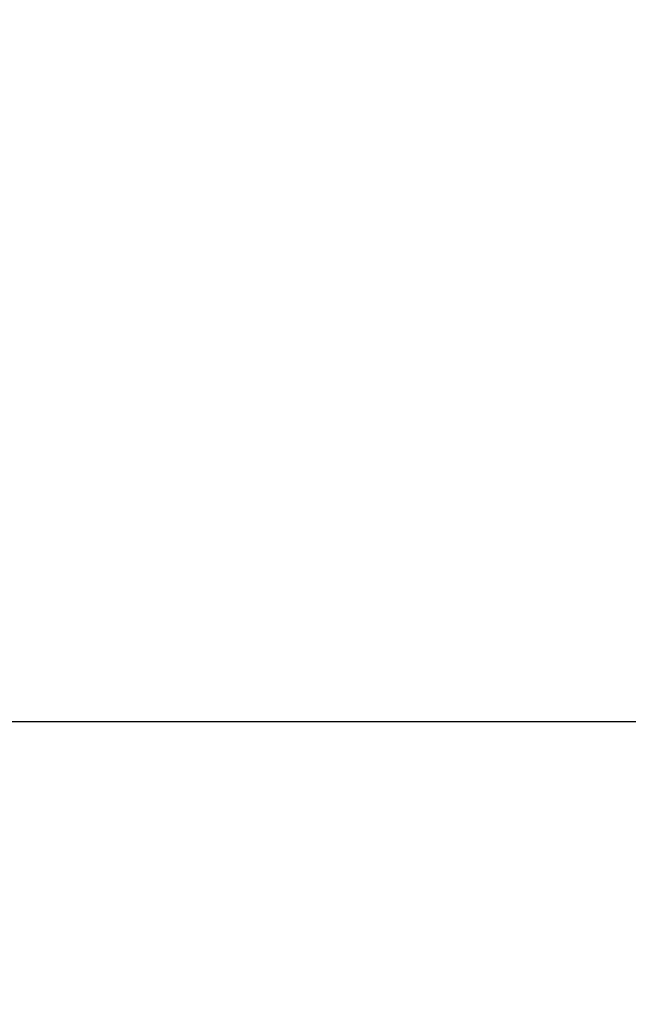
# Model space of a CAD drawing. Header units: inches. Extents: x -263 to 530, y -1 to 602.
# Tile 222 of 256: x -197.9731 to -197.9421, y 183.4856 to 183.5358. Entities that reach past the tile are written whole.
import ezdxf

# ---------------------------------------------------------------- set-up
doc = ezdxf.new("R2010")
doc.units = ezdxf.units.IN
doc.header["$MEASUREMENT"] = 0
doc.layers.add('A-DOOR', color=31, linetype='Continuous', lineweight=13)
doc.layers.add('A-WALL', color=113, linetype='Continuous', lineweight=13)

# ---------------------------------------------------------------- blocks, each defined once
blk = doc.blocks.new('Door_3 - 9_-4_ X 7_-10_-1696224-_3D_')
at = {"layer": 'A-DOOR'}
mesh = blk.add_polyface(dxfattribs=at)
corners = [(-58.000002, 1.25, 96), (-58.000002, 1.75, 96), (-58.000002, 1.75), (-58.000002, 1.25)]
mesh.append_faces([[corners[k] for k in face] for face in [(0, 1, 2, 3)]])
mesh = blk.add_polyface(dxfattribs=at)
corners = [(-58.000002, 1.25), (-58.000002, 1.75), (-55.999998, 1.75), (-55.999998, 1.25)]
mesh.append_faces([[corners[k] for k in face] for face in [(0, 1, 2, 3)]])
mesh = blk.add_polyface(dxfattribs=at)
corners = [(58.000002, 1.25, 96), (58.000002, 1.75, 96), (-58.000002, 1.75, 96), (-58.000002, 1.25, 96)]
mesh.append_faces([[corners[k] for k in face] for face in [(0, 1, 2, 3)]])

msp = doc.modelspace()

# ---------------------------------------------------------------- block references
at = {"layer": 'A-DOOR', "rotation": 89.99999999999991}
msp.add_blockref('Door_3 - 9_-4_ X 7_-10_-1696224-_3D_', (-196.25, 241.5, 128), dxfattribs=at)

# ---------------------------------------------------------------- meshes
at = {"layer": 'A-WALL'}
mesh = msp.add_polyface(dxfattribs=at)
corners = [(-197.500008, 135, 128.000004), (-198, 135, 128.000004), (-198, 183.500004, 128.000004), (-197.500008, 183.500004, 128.000004)]
mesh.append_faces([[corners[k] for k in face] for face in [(0, 1, 2, 3)]])
mesh = msp.add_polyface(dxfattribs=at)
corners = [(-197.500008, 183.500004, 128.000004), (-198, 183.500004, 128.000004), (-198, 183.500004, 132.999996), (-197.500008, 183.500004, 132.999996)]
mesh.append_faces([[corners[k] for k in face] for face in [(0, 1, 2, 3)]])
mesh = msp.add_polyface(dxfattribs=at)
corners = [(-197.500008, 183.500004, 132.999996), (-198, 183.500004, 132.999996), (-198, 135, 132.999996), (-197.500008, 135, 132.999996)]
mesh.append_faces([[corners[k] for k in face] for face in [(0, 1, 2, 3)]])

doc.saveas('drawing.dxf')
